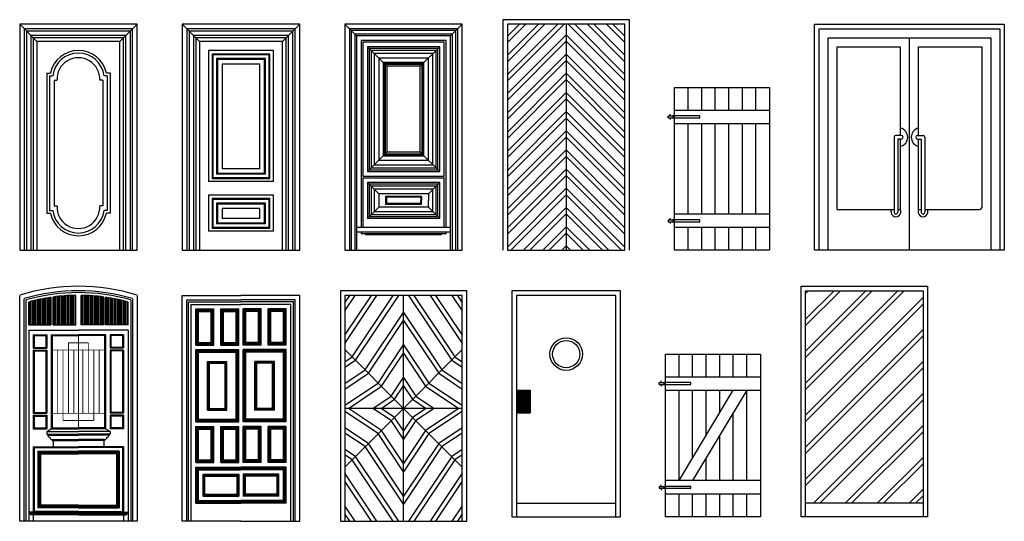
# Model space of a CAD drawing. Extents: x 109.3 to 120.4, y 58.8 to 70.4.
# Tile 2 of 2: x 109.3 to 120.2, y 64.9 to 70.4. Entities that reach past the tile are written whole.
import ezdxf

# ---------------------------------------------------------------- set-up
doc = ezdxf.new("R2010")
doc.units = 0
doc.layers.get('0').update_dxf_attribs({"linetype": 'CONTINUOUS'})

# ---------------------------------------------------------------- blocks, each defined once
blk = doc.blocks.new('*X3')
at = {"color": 0}
for p, q in [((109.728, 67.051), (109.728, 67.363)), ((109.744, 67.051), (109.744, 67.364)), ((109.76, 67.051), (109.76, 67.366)), ((109.776, 67.051), (109.776, 67.368)), ((109.791, 67.051), (109.791, 67.369)), ((109.807, 67.051), (109.807, 67.37)), ((109.823, 67.051), (109.823, 67.371)), ((109.839, 67.051), (109.839, 67.372)), ((109.855, 67.051), (109.855, 67.373)), ((109.871, 67.051), (109.871, 67.374)), ((109.887, 67.051), (109.887, 67.375)), ((109.903, 67.051), (109.903, 67.375)), ((109.918, 67.051), (109.918, 67.376)), ((109.998, 67.051), (109.998, 67.376)), ((110.014, 67.051), (110.014, 67.376)), ((110.03, 67.051), (110.03, 67.375)), ((110.046, 67.051), (110.046, 67.375)), ((110.061, 67.051), (110.061, 67.374)), ((110.077, 67.051), (110.077, 67.373)), ((110.093, 67.051), (110.093, 67.372)), ((110.109, 67.051), (110.109, 67.371)), ((110.125, 67.051), (110.125, 67.37)), ((110.141, 67.051), (110.141, 67.369)), ((110.157, 67.051), (110.157, 67.367)), ((110.172, 67.051), (110.172, 67.366)), ((110.188, 67.051), (110.188, 67.364)), ((110.204, 67.051), (110.204, 67.362)), ((109.426, 67.051), (109.426, 67.305)), ((109.442, 67.051), (109.442, 67.309)), ((109.458, 67.051), (109.458, 67.313)), ((109.474, 67.051), (109.474, 67.317)), ((109.49, 67.051), (109.49, 67.321)), ((109.506, 67.051), (109.506, 67.325)), ((109.522, 67.051), (109.522, 67.328)), ((109.537, 67.051), (109.537, 67.332)), ((109.553, 67.051), (109.553, 67.335)), ((109.569, 67.051), (109.569, 67.338)), ((109.585, 67.051), (109.585, 67.341)), ((109.601, 67.051), (109.601, 67.344)), ((109.617, 67.051), (109.617, 67.347)), ((109.633, 67.051), (109.633, 67.349)), ((109.649, 67.051), (109.649, 67.352)), ((109.696, 67.051), (109.696, 67.359)), ((109.712, 67.051), (109.712, 67.361)), ((110.22, 67.051), (110.22, 67.36)), ((110.236, 67.051), (110.236, 67.358)), ((110.268, 67.051), (110.268, 67.354)), ((110.284, 67.051), (110.284, 67.351)), ((110.299, 67.051), (110.299, 67.349)), ((110.315, 67.051), (110.315, 67.346)), ((110.331, 67.051), (110.331, 67.343)), ((110.347, 67.051), (110.347, 67.34)), ((110.363, 67.051), (110.363, 67.337)), ((110.379, 67.051), (110.379, 67.334)), ((110.395, 67.051), (110.395, 67.331)), ((110.411, 67.051), (110.411, 67.327)), ((110.427, 67.051), (110.427, 67.324)), ((110.442, 67.051), (110.442, 67.32)), ((110.458, 67.051), (110.458, 67.316)), ((110.474, 67.051), (110.474, 67.312)), ((110.49, 67.051), (110.49, 67.308)), ((110.506, 67.051), (110.506, 67.304))]:
    blk.add_line(p, q, dxfattribs=at)

msp = doc.modelspace()

# ---------------------------------------------------------------- linework, layer by layer
for p, q in [((114.664, 70.426), (114.664, 67.876)), ((116.064, 70.426), (114.664, 70.426)), ((116.064, 67.876), (116.064, 70.426)), ((110.614, 70.376), (109.314, 70.376)), ((109.314, 70.376), (109.314, 67.876)), ((109.314, 70.376), (109.504, 70.186)), ((109.364, 70.326), (109.364, 67.876)), ((110.564, 70.326), (109.364, 70.326)), ((110.424, 70.186), (110.614, 70.376)), ((110.564, 67.876), (110.564, 70.326)), ((110.614, 67.876), (110.614, 70.376)), ((111.114, 70.376), (111.114, 67.876)), ((112.414, 70.376), (111.114, 70.376)), ((111.114, 70.376), (111.304, 70.186)), ((111.164, 70.326), (111.164, 67.876)), ((112.364, 70.326), (111.164, 70.326)), ((112.224, 70.186), (112.414, 70.376)), ((112.364, 67.876), (112.364, 70.326)), ((112.414, 67.876), (112.414, 70.376)), ((112.914, 70.376), (112.914, 68.346)), ((114.214, 70.376), (112.914, 70.376)), ((112.914, 70.376), (113.044, 70.246)), ((114.164, 70.326), (112.964, 70.326)), ((112.964, 70.326), (112.964, 68.346)), ((114.144, 70.306), (112.984, 70.306)), ((112.984, 70.306), (112.984, 68.346)), ((114.214, 70.376), (114.084, 70.246)), ((114.144, 68.346), (114.144, 70.306)), ((114.164, 68.346), (114.164, 70.326)), ((114.214, 68.346), (114.214, 70.376)), ((114.714, 70.376), (114.714, 67.876)), ((116.014, 70.376), (114.714, 70.376)), ((115.364, 70.376), (115.364, 67.876)), ((116.014, 67.876), (116.014, 70.376)), ((118.114, 67.876), (118.114, 70.376)), ((118.114, 70.376), (120.214, 70.376)), ((118.164, 67.876), (118.164, 70.326)), ((118.164, 70.326), (120.164, 70.326)), ((120.164, 70.326), (120.164, 67.876)), ((120.214, 70.376), (120.214, 67.876)), ((109.389, 70.301), (109.389, 67.876)), ((110.539, 70.301), (109.389, 70.301)), ((109.439, 70.251), (109.439, 67.876)), ((110.489, 70.251), (109.439, 70.251)), ((109.464, 70.226), (109.464, 67.876)), ((110.464, 70.226), (109.464, 70.226)), ((110.464, 67.876), (110.464, 70.226)), ((110.489, 67.876), (110.489, 70.251)), ((110.539, 67.876), (110.539, 70.301)), ((111.189, 70.301), (111.189, 67.876)), ((112.339, 70.301), (111.189, 70.301)), ((111.239, 70.251), (111.239, 67.876)), ((112.289, 70.251), (111.239, 70.251)), ((111.264, 70.226), (111.264, 67.876)), ((112.264, 70.226), (111.264, 70.226)), ((112.264, 67.876), (112.264, 70.226)), ((112.289, 67.876), (112.289, 70.251)), ((112.339, 67.876), (112.339, 70.301)), ((113.024, 70.266), (113.024, 68.346)), ((114.104, 70.266), (113.024, 70.266)), ((114.084, 70.246), (113.044, 70.246)), ((113.044, 70.246), (113.044, 68.346)), ((113.094, 70.196), (113.094, 68.346)), ((114.034, 70.196), (113.094, 70.196)), ((114.034, 68.346), (114.034, 70.196)), ((114.084, 68.346), (114.084, 70.246)), ((114.104, 68.346), (114.104, 70.266)), ((118.264, 67.876), (118.264, 70.226)), ((118.264, 70.226), (120.064, 70.226)), ((119.164, 67.876), (119.164, 70.226)), ((120.064, 70.226), (120.064, 67.876)), ((109.504, 70.186), (109.504, 67.876)), ((110.424, 70.186), (109.504, 70.186)), ((110.424, 67.876), (110.424, 70.186)), ((111.304, 70.186), (111.304, 67.876)), ((112.224, 70.186), (111.304, 70.186)), ((112.224, 67.876), (112.224, 70.186)), ((113.114, 70.176), (113.114, 68.696)), ((114.014, 70.176), (113.114, 70.176)), ((113.164, 70.126), (113.164, 68.746)), ((113.964, 70.126), (113.164, 70.126)), ((113.164, 70.126), (113.379, 69.911)), ((113.184, 70.106), (113.184, 68.766)), ((113.944, 70.106), (113.184, 70.106)), ((113.964, 70.126), (113.749, 69.911)), ((113.944, 68.766), (113.944, 70.106)), ((113.964, 68.746), (113.964, 70.126)), ((114.014, 68.696), (114.014, 70.176)), ((118.364, 70.126), (119.064, 70.126)), ((118.364, 68.326), (118.364, 70.126)), ((119.064, 69.146), (119.064, 70.126)), ((119.264, 70.126), (119.964, 70.126)), ((119.264, 69.146), (119.264, 70.126)), ((119.964, 70.126), (119.964, 68.346)), ((111.404, 70.086), (111.404, 68.636)), ((112.124, 70.086), (111.404, 70.086)), ((111.444, 70.046), (111.444, 68.666)), ((112.084, 70.046), (111.444, 70.046)), ((111.454, 70.036), (111.454, 68.676)), ((112.074, 70.036), (111.454, 70.036)), ((111.494, 69.996), (111.494, 68.716)), ((112.034, 69.996), (111.494, 69.996)), ((111.504, 69.986), (111.504, 68.726)), ((112.024, 69.986), (111.504, 69.986)), ((112.024, 68.726), (112.024, 69.986)), ((112.034, 68.716), (112.034, 69.996)), ((112.074, 68.676), (112.074, 70.036)), ((112.084, 68.666), (112.084, 70.046)), ((112.124, 68.636), (112.124, 70.086)), ((113.204, 70.086), (113.204, 68.786)), ((113.924, 70.086), (113.204, 70.086)), ((113.239, 70.051), (113.239, 68.821)), ((113.889, 70.051), (113.239, 70.051)), ((113.289, 70.001), (113.289, 68.871)), ((113.839, 70.001), (113.289, 70.001)), ((113.839, 68.871), (113.839, 70.001)), ((113.889, 68.821), (113.889, 70.051)), ((113.924, 68.786), (113.924, 70.086)), ((111.974, 69.936), (111.554, 69.936)), ((111.554, 69.936), (111.554, 68.776)), ((111.974, 68.776), (111.974, 69.936)), ((113.789, 69.951), (113.339, 69.951)), ((113.339, 69.951), (113.339, 68.921)), ((113.349, 69.941), (113.349, 68.931)), ((113.779, 69.941), (113.349, 69.941)), ((113.769, 69.931), (113.359, 69.931)), ((113.359, 69.931), (113.359, 68.941)), ((113.379, 69.911), (113.379, 68.961)), ((113.749, 69.911), (113.379, 69.911)), ((113.749, 68.961), (113.749, 69.911)), ((113.769, 68.941), (113.769, 69.931)), ((113.779, 68.931), (113.779, 69.941)), ((113.789, 68.921), (113.789, 69.951)), ((109.614, 69.836), (109.654, 69.836)), ((109.614, 69.836), (109.614, 68.286)), ((109.644, 69.806), (109.644, 68.316)), ((109.644, 69.806), (109.679, 69.806)), ((110.284, 69.806), (110.249, 69.806)), ((110.314, 69.836), (110.274, 69.836)), ((110.284, 69.806), (110.284, 68.316)), ((110.314, 69.836), (110.314, 68.286)), ((109.694, 69.756), (109.694, 68.366)), ((109.694, 69.756), (109.727, 69.756)), ((110.234, 69.756), (110.201, 69.756)), ((110.234, 69.756), (110.234, 68.366)), ((116.564, 67.876), (116.564, 69.676)), ((116.564, 69.676), (117.614, 69.676)), ((116.714, 69.426), (116.714, 69.676)), ((116.864, 69.426), (116.864, 69.676)), ((117.014, 69.426), (117.014, 69.676)), ((117.164, 69.426), (117.164, 69.676)), ((117.314, 69.426), (117.314, 69.676)), ((117.464, 69.426), (117.464, 69.676)), ((117.614, 69.676), (117.614, 67.876)), ((116.494, 69.341), (116.494, 69.361)), ((116.494, 69.361), (116.514, 69.361)), ((116.494, 69.341), (116.514, 69.341)), ((116.514, 69.361), (116.514, 69.381)), ((116.514, 69.361), (116.544, 69.361)), ((116.514, 69.341), (116.544, 69.341)), ((116.514, 69.341), (116.514, 69.321)), ((116.844, 69.361), (116.544, 69.361)), ((116.544, 69.361), (116.544, 69.341)), ((116.544, 69.341), (116.844, 69.341)), ((116.564, 69.426), (117.614, 69.426)), ((116.844, 69.341), (116.844, 69.361)), ((116.564, 69.276), (117.614, 69.276)), ((116.714, 68.276), (116.714, 69.276)), ((116.864, 68.276), (116.864, 69.276)), ((117.014, 68.276), (117.014, 69.276)), ((117.164, 68.276), (117.164, 69.276)), ((117.314, 68.276), (117.314, 69.276)), ((117.464, 68.276), (117.464, 69.276)), ((118.994, 69.126), (118.994, 68.296)), ((119.074, 69.146), (119.014, 69.146)), ((119.074, 69.106), (119.034, 69.106)), ((119.034, 69.106), (119.034, 68.296)), ((119.064, 68.326), (119.064, 69.106)), ((119.094, 69.126), (119.094, 69.126)), ((119.234, 69.126), (119.234, 69.126)), ((119.254, 69.146), (119.314, 69.146)), ((119.254, 69.106), (119.294, 69.106)), ((119.264, 68.326), (119.264, 69.106)), ((119.294, 69.106), (119.294, 68.296)), ((119.334, 69.126), (119.334, 68.296)), ((113.164, 68.746), (113.379, 68.961)), ((113.339, 68.921), (113.789, 68.921)), ((113.349, 68.931), (113.779, 68.931)), ((113.359, 68.941), (113.769, 68.941)), ((113.749, 68.961), (113.379, 68.961)), ((113.964, 68.746), (113.749, 68.961)), ((113.204, 68.786), (113.924, 68.786)), ((113.239, 68.821), (113.889, 68.821)), ((113.289, 68.871), (113.839, 68.871)), ((112.074, 68.676), (111.454, 68.676)), ((112.034, 68.716), (111.494, 68.716)), ((112.024, 68.726), (111.504, 68.726)), ((111.974, 68.776), (111.554, 68.776)), ((113.114, 68.696), (114.014, 68.696)), ((113.114, 68.676), (114.014, 68.676)), ((113.114, 68.676), (113.114, 68.626)), ((113.164, 68.746), (113.964, 68.746)), ((113.184, 68.766), (113.944, 68.766)), ((114.014, 68.626), (114.014, 68.676)), ((112.124, 68.636), (111.404, 68.636)), ((112.084, 68.666), (111.444, 68.666)), ((113.114, 68.626), (113.114, 68.346)), ((113.164, 68.626), (113.164, 68.226)), ((113.964, 68.626), (113.164, 68.626)), ((113.164, 68.626), (113.289, 68.501)), ((113.184, 68.606), (113.184, 68.246)), ((113.944, 68.606), (113.184, 68.606)), ((113.204, 68.586), (113.204, 68.266)), ((113.924, 68.586), (113.204, 68.586)), ((113.964, 68.626), (113.839, 68.501)), ((113.924, 68.266), (113.924, 68.586)), ((113.944, 68.246), (113.944, 68.606)), ((113.964, 68.226), (113.964, 68.626)), ((114.014, 68.346), (114.014, 68.626)), ((112.124, 68.486), (111.404, 68.486)), ((111.404, 68.486), (111.404, 68.086)), ((112.124, 68.086), (112.124, 68.486)), ((113.239, 68.551), (113.239, 68.301)), ((113.889, 68.551), (113.239, 68.551)), ((113.289, 68.501), (113.289, 68.351)), ((113.839, 68.501), (113.289, 68.501)), ((113.364, 68.471), (113.364, 68.381)), ((113.764, 68.471), (113.364, 68.471)), ((113.754, 68.461), (113.374, 68.461)), ((113.374, 68.461), (113.374, 68.391)), ((113.754, 68.461), (113.754, 68.426)), ((113.764, 68.471), (113.764, 68.426)), ((113.839, 68.501), (113.839, 68.426)), ((113.889, 68.301), (113.889, 68.551)), ((109.694, 68.366), (109.727, 68.366)), ((110.234, 68.366), (110.201, 68.366)), ((112.084, 68.446), (111.444, 68.446)), ((111.444, 68.446), (111.444, 68.116)), ((112.074, 68.436), (111.454, 68.436)), ((111.454, 68.436), (111.454, 68.126)), ((112.034, 68.396), (111.494, 68.396)), ((111.494, 68.396), (111.494, 68.166)), ((112.024, 68.386), (111.504, 68.386)), ((111.504, 68.386), (111.504, 68.176)), ((112.024, 68.176), (112.024, 68.386)), ((112.034, 68.166), (112.034, 68.396)), ((112.074, 68.126), (112.074, 68.436)), ((112.084, 68.116), (112.084, 68.446)), ((112.914, 68.346), (112.914, 67.876)), ((112.964, 68.346), (112.964, 67.876)), ((112.984, 68.346), (112.984, 67.876)), ((113.024, 68.346), (113.024, 67.876)), ((113.044, 68.346), (113.044, 67.876)), ((113.094, 68.346), (113.094, 68.126)), ((113.114, 68.346), (113.114, 68.126)), ((113.164, 68.226), (113.289, 68.351)), ((113.839, 68.351), (113.289, 68.351)), ((113.764, 68.381), (113.364, 68.381)), ((113.754, 68.391), (113.374, 68.391)), ((113.754, 68.391), (113.754, 68.426)), ((113.764, 68.381), (113.764, 68.426)), ((113.839, 68.351), (113.839, 68.426)), ((113.964, 68.226), (113.839, 68.351)), ((114.014, 68.126), (114.014, 68.346)), ((114.034, 68.126), (114.034, 68.346)), ((114.084, 67.876), (114.084, 68.346)), ((114.104, 67.876), (114.104, 68.346)), ((114.144, 67.876), (114.144, 68.346)), ((114.164, 67.876), (114.164, 68.346)), ((114.214, 67.876), (114.214, 68.346)), ((109.614, 68.286), (109.654, 68.286)), ((109.644, 68.316), (109.679, 68.316)), ((110.284, 68.316), (110.249, 68.316)), ((110.314, 68.286), (110.274, 68.286)), ((111.974, 68.336), (111.554, 68.336)), ((111.554, 68.336), (111.554, 68.226)), ((111.974, 68.226), (111.974, 68.336)), ((113.944, 68.246), (113.184, 68.246)), ((113.924, 68.266), (113.204, 68.266)), ((113.889, 68.301), (113.239, 68.301)), ((117.614, 68.276), (116.564, 68.276)), ((118.364, 68.326), (118.994, 68.326)), ((119.034, 68.326), (119.064, 68.326)), ((119.264, 68.326), (119.294, 68.326)), ((119.334, 68.326), (119.944, 68.326)), ((112.074, 68.126), (111.454, 68.126)), ((112.034, 68.166), (111.494, 68.166)), ((112.024, 68.176), (111.504, 68.176)), ((111.974, 68.226), (111.554, 68.226)), ((114.084, 68.126), (113.044, 68.126)), ((113.964, 68.226), (113.164, 68.226)), ((116.494, 68.211), (116.514, 68.211)), ((116.494, 68.211), (116.494, 68.191)), ((116.494, 68.191), (116.514, 68.191)), ((116.514, 68.211), (116.514, 68.231)), ((116.514, 68.211), (116.544, 68.211)), ((116.514, 68.191), (116.514, 68.171)), ((116.514, 68.191), (116.544, 68.191)), ((116.844, 68.211), (116.544, 68.211)), ((116.544, 68.211), (116.544, 68.191)), ((116.544, 68.191), (116.844, 68.191)), ((117.614, 68.126), (116.564, 68.126)), ((116.714, 67.876), (116.714, 68.126)), ((116.844, 68.191), (116.844, 68.211)), ((116.864, 67.876), (116.864, 68.126)), ((117.014, 67.876), (117.014, 68.126)), ((117.164, 67.876), (117.164, 68.126)), ((117.314, 67.876), (117.314, 68.126)), ((117.464, 67.876), (117.464, 68.126)), ((112.124, 68.086), (111.404, 68.086)), ((112.124, 68.086), (111.404, 68.086)), ((112.084, 68.116), (111.444, 68.116)), ((114.084, 68.076), (113.044, 68.076)), ((113.094, 68.076), (113.094, 68.056)), ((114.034, 68.056), (113.094, 68.056)), ((113.144, 68.056), (113.144, 68.046)), ((113.984, 68.046), (113.144, 68.046)), ((113.984, 68.046), (113.984, 68.056)), ((114.034, 68.056), (114.034, 68.076)), ((109.314, 67.876), (110.614, 67.876)), ((111.114, 67.876), (112.414, 67.876)), ((112.914, 67.876), (114.214, 67.876)), ((114.714, 67.876), (116.014, 67.876)), ((117.564, 67.876), (116.564, 67.876)), ((117.614, 67.876), (117.564, 67.876)), ((120.214, 67.876), (118.114, 67.876)), ((117.964, 64.926), (117.964, 67.476)), ((117.964, 67.476), (119.364, 67.476)), ((119.364, 67.476), (119.364, 64.926)), ((109.314, 64.876), (109.314, 67.376)), ((109.934, 67.051), (109.934, 67.376)), ((109.994, 67.051), (109.994, 67.376)), ((110.614, 67.376), (110.614, 64.876)), ((111.114, 64.876), (111.114, 67.376)), ((111.114, 67.376), (111.764, 67.376)), ((112.414, 67.376), (111.764, 67.376)), ((112.414, 64.876), (112.414, 67.376)), ((114.264, 67.426), (112.864, 67.426)), ((112.864, 67.426), (112.864, 64.876)), ((112.914, 67.376), (112.914, 64.876)), ((114.214, 67.376), (112.914, 67.376)), ((113.564, 64.876), (113.564, 67.376)), ((114.214, 64.876), (114.214, 67.376)), ((114.264, 64.876), (114.264, 67.426)), ((114.764, 67.426), (114.764, 64.926)), ((115.964, 67.426), (114.764, 67.426)), ((115.914, 67.376), (114.814, 67.376)), ((114.814, 67.376), (114.814, 64.926)), ((115.914, 64.926), (115.914, 67.376)), ((115.964, 64.926), (115.964, 67.426)), ((118.014, 64.926), (118.014, 67.426)), ((118.014, 67.426), (119.314, 67.426)), ((118.014, 66.405), (119.036, 67.426)), ((118.014, 66.334), (119.106, 67.426)), ((118.014, 66.687), (118.753, 67.426)), ((118.014, 67.395), (118.046, 67.426)), ((118.014, 66.758), (118.682, 67.426)), ((118.014, 67.112), (118.329, 67.426)), ((118.014, 67.041), (118.399, 67.426)), ((119.314, 67.426), (119.314, 64.926)), ((109.364, 64.876), (109.364, 67.339)), ((109.384, 64.876), (109.384, 67.324)), ((109.414, 67.051), (109.414, 67.301)), ((109.664, 67.051), (109.664, 67.354)), ((109.684, 67.051), (109.684, 67.357)), ((110.244, 67.051), (110.244, 67.357)), ((110.264, 67.051), (110.264, 67.354)), ((110.514, 67.051), (110.514, 67.301)), ((110.544, 67.324), (110.544, 64.876)), ((110.564, 67.339), (110.564, 64.876)), ((111.164, 67.326), (111.764, 67.326)), ((111.164, 64.876), (111.164, 67.326)), ((111.184, 64.876), (111.184, 67.306)), ((111.184, 67.306), (111.764, 67.306)), ((111.214, 67.276), (111.764, 67.276)), ((111.214, 64.876), (111.214, 67.276)), ((112.364, 67.326), (111.764, 67.326)), ((112.344, 67.306), (111.764, 67.306)), ((112.314, 67.276), (111.764, 67.276)), ((112.314, 64.876), (112.314, 67.276)), ((112.344, 64.876), (112.344, 67.306)), ((112.364, 64.876), (112.364, 67.326)), ((118.014, 66.051), (119.314, 67.351)), ((118.014, 65.98), (119.314, 67.28)), ((111.264, 67.226), (111.464, 67.226)), ((111.264, 66.826), (111.264, 67.226)), ((111.274, 66.836), (111.274, 67.216)), ((111.274, 67.216), (111.454, 67.216)), ((111.284, 66.846), (111.284, 67.206)), ((111.284, 67.206), (111.444, 67.206)), ((111.294, 67.196), (111.434, 67.196)), ((111.294, 66.856), (111.294, 67.196)), ((111.434, 66.856), (111.434, 67.196)), ((111.444, 66.846), (111.444, 67.206)), ((111.454, 66.836), (111.454, 67.216)), ((111.464, 66.826), (111.464, 67.226)), ((111.539, 67.226), (111.739, 67.226)), ((111.539, 66.826), (111.539, 67.226)), ((111.549, 66.836), (111.549, 67.216)), ((111.549, 67.216), (111.729, 67.216)), ((111.559, 66.846), (111.559, 67.206)), ((111.559, 67.206), (111.719, 67.206)), ((111.569, 67.196), (111.709, 67.196)), ((111.569, 66.856), (111.569, 67.196)), ((111.709, 66.856), (111.709, 67.196)), ((111.719, 66.846), (111.719, 67.206)), ((111.729, 66.836), (111.729, 67.216)), ((111.739, 66.826), (111.739, 67.226)), ((111.989, 67.226), (111.789, 67.226)), ((111.789, 66.826), (111.789, 67.226)), ((111.979, 67.216), (111.799, 67.216)), ((111.799, 66.836), (111.799, 67.216)), ((111.969, 67.206), (111.809, 67.206)), ((111.809, 66.846), (111.809, 67.206)), ((111.959, 67.196), (111.819, 67.196)), ((111.819, 66.856), (111.819, 67.196)), ((111.959, 66.856), (111.959, 67.196)), ((111.969, 66.846), (111.969, 67.206)), ((111.979, 66.836), (111.979, 67.216)), ((111.989, 66.826), (111.989, 67.226)), ((112.064, 66.826), (112.064, 67.226)), ((112.264, 67.226), (112.064, 67.226)), ((112.254, 67.216), (112.074, 67.216)), ((112.074, 66.836), (112.074, 67.216)), ((112.244, 67.206), (112.084, 67.206)), ((112.084, 66.846), (112.084, 67.206)), ((112.234, 67.196), (112.094, 67.196)), ((112.094, 66.856), (112.094, 67.196)), ((112.234, 66.856), (112.234, 67.196)), ((112.244, 66.846), (112.244, 67.206)), ((112.254, 66.836), (112.254, 67.216)), ((112.264, 66.826), (112.264, 67.226)), ((109.414, 67.051), (109.664, 67.051)), ((109.684, 67.051), (109.934, 67.051)), ((110.244, 67.051), (109.994, 67.051)), ((110.514, 67.051), (110.264, 67.051)), ((109.414, 66.991), (109.964, 66.991)), ((109.414, 66.991), (109.414, 64.876)), ((109.464, 66.941), (109.464, 66.791)), ((109.464, 66.941), (109.614, 66.941)), ((109.474, 66.931), (109.474, 66.801)), ((109.474, 66.931), (109.604, 66.931)), ((109.604, 66.931), (109.604, 66.801)), ((109.614, 66.941), (109.614, 66.791)), ((109.664, 66.941), (109.664, 65.901)), ((109.664, 66.941), (109.964, 66.941)), ((109.674, 66.931), (109.964, 66.931)), ((109.674, 66.931), (109.674, 65.911)), ((110.514, 66.991), (109.964, 66.991)), ((110.264, 66.941), (109.964, 66.941)), ((110.254, 66.931), (109.964, 66.931)), ((110.254, 66.931), (110.254, 65.911)), ((110.264, 66.941), (110.264, 65.901)), ((110.314, 66.941), (110.314, 66.791)), ((110.464, 66.941), (110.314, 66.941)), ((110.324, 66.931), (110.324, 66.801)), ((110.454, 66.931), (110.324, 66.931)), ((110.454, 66.931), (110.454, 66.801)), ((110.464, 66.941), (110.464, 66.791)), ((110.514, 66.991), (110.514, 64.876)), ((118.014, 65.697), (119.314, 66.997)), ((118.014, 65.627), (119.314, 66.927)), ((111.264, 66.826), (111.464, 66.826)), ((111.274, 66.836), (111.454, 66.836)), ((111.284, 66.846), (111.444, 66.846)), ((111.294, 66.856), (111.434, 66.856)), ((111.539, 66.826), (111.739, 66.826)), ((111.549, 66.836), (111.729, 66.836)), ((111.559, 66.846), (111.719, 66.846)), ((111.569, 66.856), (111.709, 66.856)), ((111.989, 66.826), (111.789, 66.826)), ((111.979, 66.836), (111.799, 66.836)), ((111.969, 66.846), (111.809, 66.846)), ((111.959, 66.856), (111.819, 66.856)), ((112.264, 66.826), (112.064, 66.826)), ((112.254, 66.836), (112.074, 66.836)), ((112.244, 66.846), (112.084, 66.846)), ((112.234, 66.856), (112.094, 66.856)), ((109.464, 66.791), (109.614, 66.791)), ((109.464, 66.771), (109.614, 66.771)), ((109.464, 66.771), (109.464, 66.071)), ((109.474, 66.801), (109.604, 66.801)), ((109.474, 66.761), (109.604, 66.761)), ((109.474, 66.761), (109.474, 66.081)), ((109.604, 66.761), (109.604, 66.081)), ((109.614, 66.771), (109.614, 66.071)), ((110.464, 66.791), (110.314, 66.791)), ((110.314, 66.771), (110.314, 66.071)), ((110.464, 66.771), (110.314, 66.771)), ((110.454, 66.801), (110.324, 66.801)), ((110.324, 66.761), (110.324, 66.081)), ((110.454, 66.761), (110.324, 66.761)), ((110.454, 66.761), (110.454, 66.081)), ((110.464, 66.771), (110.464, 66.071)), ((111.264, 66.776), (111.464, 66.776)), ((111.264, 65.976), (111.264, 66.776)), ((111.274, 65.986), (111.274, 66.766)), ((111.274, 66.766), (111.464, 66.766)), ((111.284, 66.756), (111.464, 66.756)), ((111.284, 65.996), (111.284, 66.756)), ((111.294, 66.746), (111.464, 66.746)), ((111.294, 66.006), (111.294, 66.746)), ((111.464, 66.776), (111.739, 66.776)), ((111.464, 66.766), (111.729, 66.766)), ((111.464, 66.756), (111.719, 66.756)), ((111.464, 66.746), (111.709, 66.746)), ((111.709, 66.006), (111.709, 66.746)), ((111.719, 65.996), (111.719, 66.756)), ((111.729, 65.986), (111.729, 66.766)), ((111.739, 65.976), (111.739, 66.776)), ((111.789, 65.976), (111.789, 66.776)), ((112.064, 66.776), (111.789, 66.776)), ((111.799, 65.986), (111.799, 66.766)), ((112.064, 66.766), (111.799, 66.766)), ((111.809, 65.996), (111.809, 66.756)), ((112.064, 66.756), (111.809, 66.756)), ((111.819, 66.006), (111.819, 66.746)), ((112.064, 66.746), (111.819, 66.746)), ((112.264, 66.776), (112.064, 66.776)), ((112.254, 66.766), (112.064, 66.766)), ((112.244, 66.756), (112.064, 66.756)), ((112.234, 66.746), (112.064, 66.746)), ((112.234, 66.006), (112.234, 66.746)), ((112.244, 65.996), (112.244, 66.756)), ((112.254, 65.986), (112.254, 66.766)), ((112.264, 65.976), (112.264, 66.776)), ((112.914, 66.776), (113.564, 66.126)), ((114.214, 66.776), (113.564, 66.126)), ((116.464, 66.726), (117.514, 66.726)), ((116.464, 64.926), (116.464, 66.726)), ((116.614, 66.476), (116.614, 66.726)), ((116.764, 66.476), (116.764, 66.726)), ((116.914, 66.476), (116.914, 66.726)), ((117.064, 66.476), (117.064, 66.726)), ((117.214, 66.476), (117.214, 66.726)), ((117.364, 66.476), (117.364, 66.726)), ((117.514, 66.726), (117.514, 64.926)), ((111.394, 66.106), (111.394, 66.646)), ((111.394, 66.646), (111.609, 66.646)), ((111.404, 66.116), (111.404, 66.636)), ((111.404, 66.636), (111.599, 66.636)), ((111.414, 66.126), (111.414, 66.626)), ((111.414, 66.626), (111.589, 66.626)), ((111.589, 66.126), (111.589, 66.626)), ((111.599, 66.116), (111.599, 66.636)), ((111.609, 66.106), (111.609, 66.646)), ((112.134, 66.646), (111.919, 66.646)), ((111.919, 66.106), (111.919, 66.646)), ((112.124, 66.636), (111.929, 66.636)), ((111.929, 66.116), (111.929, 66.636)), ((112.114, 66.626), (111.939, 66.626)), ((111.939, 66.126), (111.939, 66.626)), ((112.114, 66.126), (112.114, 66.626)), ((112.124, 66.116), (112.124, 66.636)), ((112.134, 66.106), (112.134, 66.646)), ((118.014, 65.344), (119.314, 66.644)), ((118.014, 65.273), (119.314, 66.573)), ((116.394, 66.411), (116.414, 66.411)), ((116.394, 66.391), (116.394, 66.411)), ((116.394, 66.391), (116.414, 66.391)), ((116.414, 66.411), (116.414, 66.431)), ((116.414, 66.411), (116.444, 66.411)), ((116.414, 66.391), (116.414, 66.371)), ((116.414, 66.391), (116.444, 66.391)), ((116.444, 66.411), (116.444, 66.391)), ((116.744, 66.411), (116.444, 66.411)), ((116.444, 66.391), (116.744, 66.391)), ((116.464, 66.476), (117.514, 66.476)), ((116.744, 66.391), (116.744, 66.411)), ((114.814, 66.326), (114.964, 66.326)), ((114.824, 66.326), (114.824, 66.076)), ((114.834, 66.326), (114.834, 66.076)), ((114.844, 66.326), (114.844, 66.076)), ((114.854, 66.326), (114.854, 66.076)), ((114.864, 66.326), (114.864, 66.076)), ((114.874, 66.326), (114.874, 66.076)), ((114.884, 66.326), (114.884, 66.076)), ((114.894, 66.326), (114.894, 66.076)), ((114.904, 66.326), (114.904, 66.076)), ((114.904, 66.326), (114.904, 66.076)), ((114.914, 66.326), (114.914, 66.076)), ((114.924, 66.326), (114.924, 66.076)), ((114.934, 66.326), (114.934, 66.076)), ((114.944, 66.326), (114.944, 66.076)), ((114.954, 66.326), (114.954, 66.076)), ((114.964, 66.326), (114.964, 66.076)), ((114.964, 66.326), (114.964, 66.076)), ((116.464, 66.326), (117.514, 66.326)), ((116.614, 65.326), (116.614, 66.326)), ((116.614, 65.326), (117.214, 66.326)), ((116.764, 65.576), (116.764, 66.326)), ((117.364, 66.326), (116.764, 65.326)), ((116.914, 65.826), (116.914, 66.326)), ((117.064, 66.076), (117.064, 66.326)), ((117.364, 65.326), (117.364, 66.326)), ((118.1, 65.076), (119.314, 66.29)), ((118.171, 65.076), (119.314, 66.22)), ((109.464, 66.071), (109.614, 66.071)), ((109.474, 66.081), (109.604, 66.081)), ((110.464, 66.071), (110.314, 66.071)), ((110.454, 66.081), (110.324, 66.081)), ((111.394, 66.106), (111.609, 66.106)), ((111.404, 66.116), (111.599, 66.116)), ((111.414, 66.126), (111.589, 66.126)), ((112.134, 66.106), (111.919, 66.106)), ((112.124, 66.116), (111.929, 66.116)), ((112.114, 66.126), (111.939, 66.126)), ((114.214, 66.126), (112.914, 66.126)), ((112.914, 65.476), (113.564, 66.126)), ((114.214, 65.476), (113.564, 66.126)), ((114.814, 66.076), (114.964, 66.076)), ((117.214, 65.326), (117.214, 66.076)), ((109.464, 66.051), (109.464, 65.901)), ((109.464, 66.051), (109.614, 66.051)), ((109.474, 66.041), (109.474, 65.911)), ((109.474, 66.041), (109.604, 66.041)), ((109.604, 66.041), (109.604, 65.911)), ((109.614, 66.051), (109.614, 65.901)), ((109.614, 66.051), (109.614, 65.901)), ((110.314, 66.051), (110.314, 65.901)), ((110.464, 66.051), (110.314, 66.051)), ((110.314, 66.051), (110.314, 65.901)), ((110.324, 66.041), (110.324, 65.911)), ((110.454, 66.041), (110.324, 66.041)), ((110.454, 66.041), (110.454, 65.911)), ((110.464, 66.051), (110.464, 65.901)), ((111.264, 65.976), (111.464, 65.976)), ((111.274, 65.986), (111.464, 65.986)), ((111.284, 65.996), (111.464, 65.996)), ((111.294, 66.006), (111.464, 66.006)), ((111.464, 66.006), (111.709, 66.006)), ((111.464, 65.996), (111.719, 65.996)), ((111.464, 65.986), (111.729, 65.986)), ((111.464, 65.976), (111.739, 65.976)), ((112.064, 65.976), (111.789, 65.976)), ((112.064, 65.986), (111.799, 65.986)), ((112.064, 65.996), (111.809, 65.996)), ((112.064, 66.006), (111.819, 66.006)), ((112.234, 66.006), (112.064, 66.006)), ((112.244, 65.996), (112.064, 65.996)), ((112.254, 65.986), (112.064, 65.986)), ((112.264, 65.976), (112.064, 65.976)), ((109.464, 65.901), (109.614, 65.901)), ((109.474, 65.911), (109.604, 65.911)), ((109.614, 65.871), (109.664, 65.901)), ((109.614, 65.871), (109.964, 65.871)), ((109.614, 65.871), (109.614, 65.841)), ((109.614, 65.841), (109.964, 65.841)), ((109.624, 65.841), (109.624, 65.831)), ((109.664, 65.901), (109.964, 65.901)), ((109.674, 65.911), (109.964, 65.911)), ((110.254, 65.911), (109.964, 65.911)), ((110.264, 65.901), (109.964, 65.901)), ((110.314, 65.871), (109.964, 65.871)), ((110.314, 65.841), (109.964, 65.841)), ((110.314, 65.871), (110.264, 65.901)), ((110.304, 65.841), (110.304, 65.831)), ((110.464, 65.901), (110.314, 65.901)), ((110.314, 65.871), (110.314, 65.841)), ((110.454, 65.911), (110.324, 65.911)), ((111.264, 65.926), (111.464, 65.926)), ((111.264, 65.526), (111.264, 65.926)), ((111.274, 65.916), (111.454, 65.916)), ((111.274, 65.536), (111.274, 65.916)), ((111.284, 65.546), (111.284, 65.906)), ((111.284, 65.906), (111.444, 65.906)), ((111.294, 65.556), (111.294, 65.896)), ((111.294, 65.896), (111.434, 65.896)), ((111.434, 65.556), (111.434, 65.896)), ((111.444, 65.546), (111.444, 65.906)), ((111.454, 65.536), (111.454, 65.916)), ((111.464, 65.526), (111.464, 65.926)), ((111.539, 65.526), (111.539, 65.926)), ((111.539, 65.926), (111.739, 65.926)), ((111.549, 65.536), (111.549, 65.916)), ((111.549, 65.916), (111.729, 65.916)), ((111.559, 65.906), (111.719, 65.906)), ((111.559, 65.546), (111.559, 65.906)), ((111.569, 65.896), (111.709, 65.896)), ((111.569, 65.556), (111.569, 65.896)), ((111.709, 65.556), (111.709, 65.896)), ((111.719, 65.546), (111.719, 65.906)), ((111.729, 65.536), (111.729, 65.916)), ((111.739, 65.526), (111.739, 65.926)), ((111.989, 65.926), (111.789, 65.926)), ((111.789, 65.526), (111.789, 65.926)), ((111.979, 65.916), (111.799, 65.916)), ((111.799, 65.536), (111.799, 65.916)), ((111.969, 65.906), (111.809, 65.906)), ((111.809, 65.546), (111.809, 65.906)), ((111.819, 65.556), (111.819, 65.896)), ((111.959, 65.896), (111.819, 65.896)), ((111.959, 65.556), (111.959, 65.896)), ((111.969, 65.546), (111.969, 65.906)), ((111.979, 65.536), (111.979, 65.916)), ((111.989, 65.526), (111.989, 65.926)), ((112.064, 65.526), (112.064, 65.926)), ((112.264, 65.926), (112.064, 65.926)), ((112.074, 65.536), (112.074, 65.916)), ((112.254, 65.916), (112.074, 65.916)), ((112.084, 65.546), (112.084, 65.906)), ((112.244, 65.906), (112.084, 65.906)), ((112.094, 65.556), (112.094, 65.896)), ((112.234, 65.896), (112.094, 65.896)), ((112.234, 65.556), (112.234, 65.896)), ((112.244, 65.546), (112.244, 65.906)), ((112.254, 65.536), (112.254, 65.916)), ((112.264, 65.526), (112.264, 65.926)), ((118.453, 65.076), (119.314, 65.937)), ((118.524, 65.076), (119.314, 65.866)), ((109.624, 65.831), (109.964, 65.831)), ((109.674, 65.781), (109.964, 65.781)), ((109.674, 65.781), (109.674, 65.771)), ((109.674, 65.771), (109.964, 65.771)), ((109.684, 65.771), (109.684, 65.701)), ((110.304, 65.831), (109.964, 65.831)), ((110.254, 65.781), (109.964, 65.781)), ((110.254, 65.771), (109.964, 65.771)), ((110.244, 65.771), (110.244, 65.701)), ((110.254, 65.781), (110.254, 65.771)), ((117.064, 65.326), (117.064, 65.826)), ((109.464, 65.701), (109.464, 64.976)), ((109.464, 65.701), (109.964, 65.701)), ((109.474, 65.691), (109.474, 64.986)), ((109.474, 65.691), (109.964, 65.691)), ((109.514, 65.651), (109.964, 65.651)), ((109.514, 65.651), (109.514, 65.026)), ((109.524, 65.641), (109.964, 65.641)), ((109.524, 65.641), (109.524, 65.036)), ((109.534, 65.631), (109.964, 65.631)), ((109.534, 65.631), (109.534, 65.046)), ((109.544, 65.621), (109.964, 65.621)), ((109.544, 65.621), (109.544, 65.056)), ((110.464, 65.701), (109.964, 65.701)), ((110.454, 65.691), (109.964, 65.691)), ((110.414, 65.651), (109.964, 65.651)), ((110.404, 65.641), (109.964, 65.641)), ((110.394, 65.631), (109.964, 65.631)), ((110.384, 65.621), (109.964, 65.621)), ((110.384, 65.621), (110.384, 65.056)), ((110.394, 65.631), (110.394, 65.046)), ((110.404, 65.641), (110.404, 65.036)), ((110.414, 65.651), (110.414, 65.026)), ((110.454, 65.691), (110.454, 64.986)), ((110.464, 65.701), (110.464, 64.976)), ((111.264, 65.526), (111.464, 65.526)), ((111.274, 65.536), (111.454, 65.536)), ((111.284, 65.546), (111.444, 65.546)), ((111.294, 65.556), (111.434, 65.556)), ((111.539, 65.526), (111.739, 65.526)), ((111.549, 65.536), (111.729, 65.536)), ((111.559, 65.546), (111.719, 65.546)), ((111.569, 65.556), (111.709, 65.556)), ((111.989, 65.526), (111.789, 65.526)), ((111.979, 65.536), (111.799, 65.536)), ((111.969, 65.546), (111.809, 65.546)), ((111.959, 65.556), (111.819, 65.556)), ((112.264, 65.526), (112.064, 65.526)), ((112.254, 65.536), (112.074, 65.536)), ((112.244, 65.546), (112.084, 65.546)), ((112.234, 65.556), (112.094, 65.556)), ((116.914, 65.326), (116.914, 65.576)), ((118.807, 65.076), (119.314, 65.583)), ((118.878, 65.076), (119.314, 65.513)), ((111.264, 65.076), (111.264, 65.476)), ((111.264, 65.476), (111.764, 65.476)), ((111.274, 65.086), (111.274, 65.466)), ((111.274, 65.466), (111.764, 65.466)), ((111.284, 65.096), (111.284, 65.456)), ((111.284, 65.456), (111.764, 65.456)), ((111.294, 65.106), (111.294, 65.446)), ((111.294, 65.446), (111.764, 65.446)), ((112.264, 65.476), (111.764, 65.476)), ((112.254, 65.466), (111.764, 65.466)), ((112.244, 65.456), (111.764, 65.456)), ((112.234, 65.446), (111.764, 65.446)), ((112.234, 65.106), (112.234, 65.446)), ((112.244, 65.096), (112.244, 65.456)), ((112.254, 65.086), (112.254, 65.466)), ((112.264, 65.076), (112.264, 65.476)), ((111.344, 65.396), (111.739, 65.396)), ((111.344, 65.156), (111.344, 65.396)), ((111.354, 65.166), (111.354, 65.386)), ((111.354, 65.386), (111.729, 65.386)), ((111.364, 65.376), (111.719, 65.376)), ((111.364, 65.176), (111.364, 65.376)), ((111.719, 65.376), (111.719, 65.176)), ((111.729, 65.386), (111.729, 65.166)), ((111.739, 65.396), (111.739, 65.156)), ((112.184, 65.396), (111.789, 65.396)), ((111.789, 65.396), (111.789, 65.156)), ((112.174, 65.386), (111.799, 65.386)), ((111.799, 65.386), (111.799, 65.166)), ((112.164, 65.376), (111.809, 65.376)), ((111.809, 65.376), (111.809, 65.176)), ((112.164, 65.176), (112.164, 65.376)), ((112.174, 65.166), (112.174, 65.386)), ((112.184, 65.156), (112.184, 65.396)), ((117.514, 65.326), (116.464, 65.326)), ((116.394, 65.261), (116.394, 65.241)), ((116.394, 65.261), (116.414, 65.261)), ((116.394, 65.241), (116.414, 65.241)), ((116.414, 65.261), (116.414, 65.281)), ((116.414, 65.261), (116.444, 65.261)), ((116.414, 65.241), (116.444, 65.241)), ((116.414, 65.241), (116.414, 65.221)), ((116.444, 65.261), (116.444, 65.241)), ((116.744, 65.261), (116.444, 65.261)), ((116.444, 65.241), (116.744, 65.241)), ((116.744, 65.241), (116.744, 65.261)), ((119.161, 65.076), (119.314, 65.23)), ((111.264, 65.076), (111.764, 65.076)), ((111.274, 65.086), (111.764, 65.086)), ((111.284, 65.096), (111.764, 65.096)), ((111.294, 65.106), (111.764, 65.106)), ((111.344, 65.156), (111.739, 65.156)), ((111.354, 65.166), (111.729, 65.166)), ((111.364, 65.176), (111.719, 65.176)), ((112.234, 65.106), (111.764, 65.106)), ((112.244, 65.096), (111.764, 65.096)), ((112.254, 65.086), (111.764, 65.086)), ((112.264, 65.076), (111.764, 65.076)), ((112.184, 65.156), (111.789, 65.156)), ((112.174, 65.166), (111.799, 65.166)), ((112.164, 65.176), (111.809, 65.176)), ((114.814, 65.076), (115.914, 65.076)), ((117.514, 65.176), (116.464, 65.176)), ((116.614, 64.926), (116.614, 65.176)), ((116.764, 64.926), (116.764, 65.176)), ((116.914, 64.926), (116.914, 65.176)), ((117.064, 64.926), (117.064, 65.176)), ((117.214, 64.926), (117.214, 65.176)), ((117.364, 64.926), (117.364, 65.176)), ((119.314, 65.076), (118.014, 65.076)), ((119.231, 65.076), (119.314, 65.159)), ((109.964, 64.976), (109.414, 64.976)), ((109.964, 64.966), (109.414, 64.966)), ((109.424, 64.966), (109.424, 64.956)), ((109.964, 64.986), (109.474, 64.986)), ((109.964, 65.026), (109.514, 65.026)), ((109.964, 65.036), (109.524, 65.036)), ((109.964, 65.046), (109.534, 65.046)), ((109.964, 65.056), (109.544, 65.056)), ((109.964, 65.056), (110.384, 65.056)), ((109.964, 65.046), (110.394, 65.046)), ((109.964, 65.036), (110.404, 65.036)), ((109.964, 65.026), (110.414, 65.026)), ((109.964, 64.986), (110.454, 64.986)), ((109.964, 64.976), (110.514, 64.976)), ((109.964, 64.966), (110.514, 64.966)), ((110.614, 64.876), (109.314, 64.876)), ((109.964, 64.956), (109.424, 64.956)), ((109.434, 64.956), (109.434, 64.946)), ((109.964, 64.946), (109.434, 64.946)), ((109.464, 64.946), (109.464, 64.876)), ((109.964, 64.956), (110.504, 64.956)), ((109.964, 64.946), (110.494, 64.946)), ((110.464, 64.946), (110.464, 64.876)), ((110.494, 64.956), (110.494, 64.946)), ((111.764, 64.876), (111.114, 64.876)), ((111.764, 64.876), (112.414, 64.876)), ((112.864, 64.876), (114.264, 64.876)), ((114.764, 64.926), (115.964, 64.926)), ((117.464, 64.926), (116.464, 64.926)), ((117.514, 64.926), (117.464, 64.926)), ((119.364, 64.926), (117.964, 64.926))]:
    msp.add_line(p, q)
for points in [[(114.714, 70.244), (114.846, 70.376)], [(114.714, 70.173), (114.917, 70.376)], [(114.714, 70.032), (115.058, 70.376)], [(114.714, 69.961), (115.129, 70.376)], [(114.714, 69.82), (115.271, 70.376)], [(114.714, 69.749), (115.341, 70.376)], [(115.387, 70.376), (116.014, 69.749)], [(115.458, 70.376), (116.014, 69.82)], [(115.599, 70.376), (116.014, 69.961)], [(115.67, 70.376), (116.014, 70.032)], [(115.811, 70.376), (116.014, 70.173)], [(115.882, 70.376), (116.014, 70.244)], [(114.714, 69.608), (115.364, 70.258), (116.014, 69.608)], [(114.714, 69.537), (115.364, 70.187), (116.014, 69.537)], [(114.714, 69.395), (115.364, 70.045), (116.014, 69.395)], [(114.714, 69.325), (115.364, 69.975), (116.014, 69.325)], [(114.714, 69.183), (115.364, 69.833), (116.014, 69.183)], [(114.714, 69.113), (115.364, 69.763), (116.014, 69.113)], [(114.714, 68.971), (115.364, 69.621), (116.014, 68.971)], [(114.714, 68.9), (115.364, 69.55), (116.014, 68.9)], [(114.714, 68.759), (115.364, 69.409), (116.014, 68.759)], [(114.714, 68.688), (115.364, 69.338), (116.014, 68.688)], [(114.714, 68.547), (115.364, 69.197), (116.014, 68.547)], [(114.714, 68.476), (115.364, 69.126), (116.014, 68.476)], [(114.714, 68.335), (115.364, 68.985), (116.014, 68.335)], [(114.714, 68.264), (115.364, 68.914), (116.014, 68.264)], [(114.714, 68.123), (115.364, 68.773), (116.014, 68.123)], [(114.714, 68.052), (115.364, 68.702), (116.014, 68.052)], [(114.714, 67.911), (115.364, 68.561), (116.014, 67.911)], [(114.75, 67.876), (115.364, 68.49), (115.978, 67.876)], [(114.892, 67.876), (115.364, 68.348), (115.836, 67.876)], [(114.963, 67.876), (115.364, 68.278), (115.766, 67.876)], [(115.104, 67.876), (115.364, 68.136), (115.624, 67.876)], [(115.175, 67.876), (115.364, 68.066), (115.553, 67.876)], [(115.316, 67.876), (115.364, 67.924), (115.412, 67.876)], [(112.914, 66.581), (113.031, 66.659), (113.51, 67.376)], [(112.914, 66.641), (112.995, 66.695), (113.45, 67.376)], [(112.914, 66.843), (113.269, 67.376)], [(112.914, 66.934), (113.209, 67.376)], [(112.914, 67.204), (113.029, 67.376)], [(112.914, 67.294), (112.969, 67.376)], [(113.619, 67.376), (114.097, 66.659), (114.214, 66.581)], [(113.679, 67.376), (114.133, 66.695), (114.214, 66.641)], [(113.859, 67.376), (114.214, 66.843)], [(113.919, 67.376), (114.214, 66.934)], [(114.099, 67.376), (114.214, 67.204)], [(114.159, 67.376), (114.214, 67.294)], [(112.914, 66.4), (113.14, 66.551), (113.564, 67.187), (113.989, 66.551), (114.214, 66.4)], [(112.914, 66.34), (113.176, 66.515), (113.564, 67.097), (113.953, 66.515), (114.214, 66.34)], [(112.914, 66.16), (113.284, 66.406), (113.564, 66.827), (113.844, 66.406), (114.214, 66.16)], [(113.464, 66.226), (113.564, 66.376), (113.664, 66.226), (113.814, 66.126), (113.664, 66.026), (113.564, 65.876), (113.464, 66.026), (113.314, 66.126), (113.464, 66.226)], [(114.214, 66.092), (113.844, 65.846), (113.564, 65.425), (113.284, 65.846), (112.914, 66.092)], [(114.214, 65.912), (113.953, 65.738), (113.564, 65.155), (113.176, 65.738), (112.914, 65.912)], [(114.214, 65.852), (113.989, 65.702), (113.564, 65.065), (113.14, 65.702), (112.914, 65.852)], [(113.51, 64.876), (113.031, 65.594), (112.914, 65.672)], [(114.214, 65.672), (114.097, 65.594), (113.619, 64.876)], [(113.45, 64.876), (112.995, 65.557), (112.914, 65.612)], [(114.214, 65.612), (114.133, 65.557), (113.679, 64.876)], [(113.269, 64.876), (112.914, 65.409)], [(114.214, 65.409), (113.859, 64.876)], [(113.209, 64.876), (112.914, 65.319)], [(114.214, 65.319), (113.919, 64.876)], [(113.029, 64.876), (112.914, 65.048)], [(114.214, 65.048), (114.099, 64.876)], [(112.969, 64.876), (112.914, 64.958)], [(114.214, 64.958), (114.159, 64.876)]]:
    msp.add_lwpolyline(points)
at = {"const_width": 0.01}
for points in [[(109.964, 66.931), (109.964, 65.911)], [(109.854, 66.851), (109.854, 66.071)], [(109.854, 66.851), (109.964, 66.851)], [(110.074, 66.851), (109.964, 66.851)], [(110.074, 66.851), (110.074, 66.071)], [(109.674, 66.771), (109.964, 66.771)], [(109.734, 66.771), (109.734, 66.071)], [(109.794, 66.771), (109.794, 65.991)], [(109.914, 66.771), (109.914, 66.071)], [(110.254, 66.771), (109.964, 66.771)], [(110.014, 66.771), (110.014, 66.071)], [(110.134, 66.771), (110.134, 65.991)], [(110.194, 66.771), (110.194, 66.071)], [(109.674, 66.071), (109.964, 66.071)], [(110.254, 66.071), (109.964, 66.071)], [(109.794, 65.991), (109.964, 65.991)], [(110.134, 65.991), (109.964, 65.991)]]:
    msp.add_lwpolyline(points, dxfattribs=at)
for points in [[(113.32, 66.37), (113.564, 66.737), (113.808, 66.37), (114.175, 66.126), (113.808, 65.882), (113.564, 65.516), (113.32, 65.882), (112.954, 66.126)], [(113.428, 66.262), (113.564, 66.466), (113.7, 66.262), (113.904, 66.126), (113.7, 65.99), (113.564, 65.786), (113.428, 65.99), (113.224, 66.126)]]:
    msp.add_lwpolyline(points, close=True)
for radius in [0.18, 0.15]:
    msp.add_circle((115.364, 66.726), radius)
for centre, radius, start, end in [((109.964, 69.769), 0.317, 12.231, 167.769), ((109.964, 69.769), 0.287, 7.4422, 172.5578), ((109.964, 69.769), 0.237, 356.9067, 183.0933), ((119.042, 69.126), 0.103, 282.6804, 77.3196), ((119.287, 69.126), 0.103, 102.6804, 257.3196), ((119.014, 69.126), 0.02, 90, 180), ((119.074, 69.126), 0.02, 270, 90), ((119.254, 69.126), 0.02, 90, 270), ((119.314, 69.126), 0.02, 0, 90), ((109.964, 68.353), 0.237, 176.9067, 3.0933), ((119.944, 68.346), 0.02, 270, 0), ((109.964, 68.353), 0.317, 192.231, 347.769), ((109.964, 68.353), 0.287, 187.4422, 352.5578), ((119.014, 68.302), 0.0556, 154.0108, 25.9892), ((119.014, 68.296), 0.02, 180, 0), ((119.314, 68.302), 0.0556, 154.0108, 25.9892), ((119.314, 68.296), 0.02, 180, 0), ((109.964, 65.314), 2.163, 72.5077, 107.4923), ((109.964, 65.314), 2.113, 73.4995, 106.5005), ((109.964, 65.314), 2.093, 73.908, 106.092), ((109.964, 65.314), 2.063, 90.8334, 97.8024), ((109.964, 65.314), 2.063, 82.1976, 89.1666), ((109.964, 65.314), 2.063, 98.3636, 105.466), ((109.964, 65.314), 2.063, 74.534, 81.6364), ((109.649, 65.831), 0.025, 180, 270), ((109.674, 65.806), 0.025, 180, 270), ((110.254, 65.806), 0.025, 270, 0), ((110.279, 65.831), 0.025, 270, 0)]:
    msp.add_arc(centre, radius, start, end)

# ---------------------------------------------------------------- block references
at = {"linetype": 'CONTINUOUS'}
msp.add_blockref('*X3', (0, 0), dxfattribs=at)

doc.saveas('drawing.dxf')
